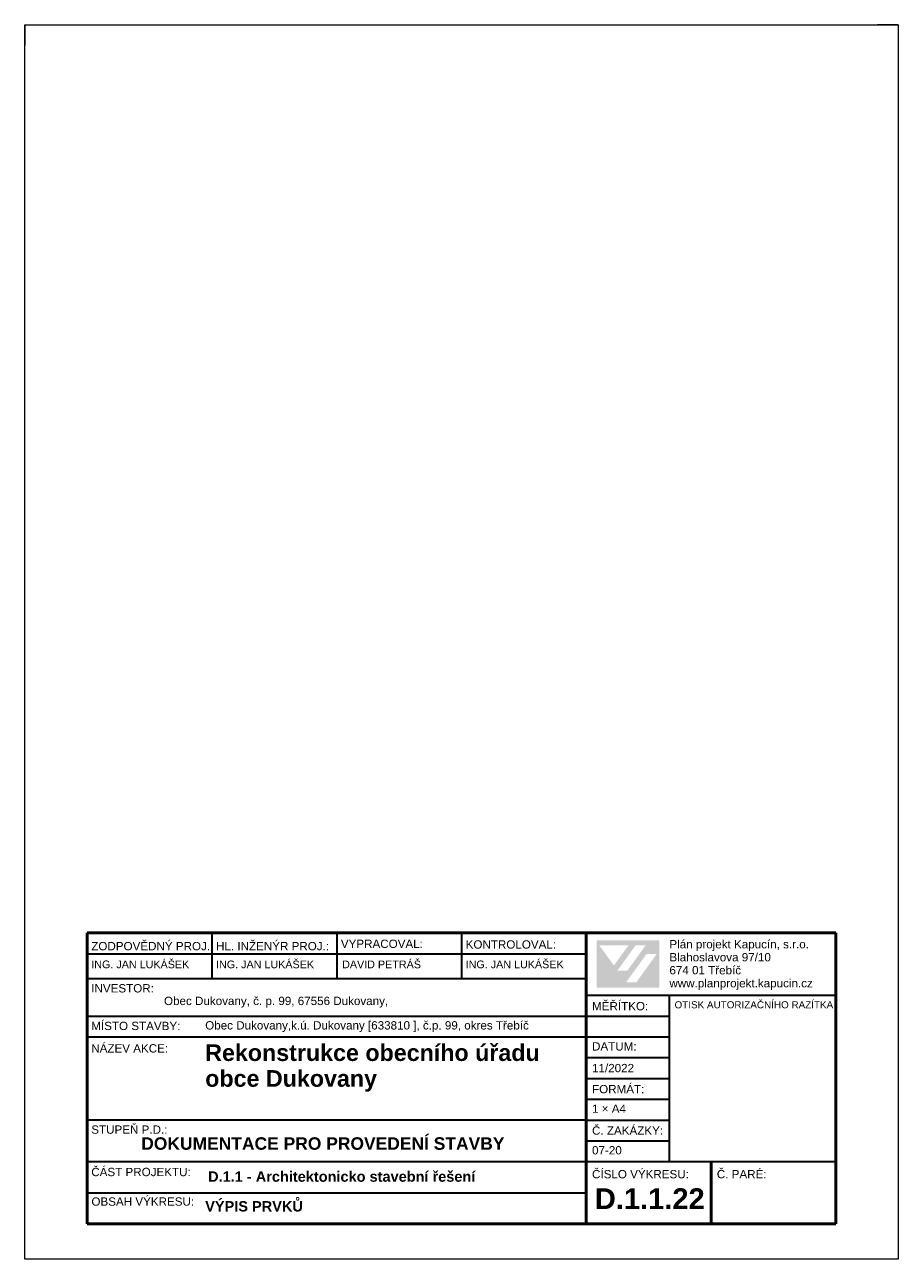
# Paper-space layout 'D.1.1.22 VÝPIS PRVKŮ' of a CAD drawing. Header units: millimetres. Extents: x 0 to 210, y 0 to 297.
import ezdxf

# ---------------------------------------------------------------- set-up
doc = ezdxf.new("R2010")
doc.units = ezdxf.units.MM
doc.header["$MEASUREMENT"] = 0
doc.styles.add('GENEROVANÝ_STYL_1', font='txt')
doc.styles.add('GENEROVANÝ_STYL_2', font='txt')

# ---------------------------------------------------------------- blocks, each defined once
blk = doc.blocks.new('Formáty výkresů[1]', base_point=(210, 0))
at = {"color": 254, "linetype": 'Continuous', "lineweight": 0, "true_color": 0xe8e8e8}
for p, q in [((0, 297), (210, 297)), ((0, 0), (0, 297)), ((0, 297), (0, 292)), ((0, 297), (5, 297)), ((210, 297), (205, 297)), ((210, 297), (210, 0)), ((0, 0), (0, 5)), ((210, 0), (0, 0))]:
    blk.add_line(p, q, dxfattribs=at)

psp = doc.layouts.new('D.1.1.22 VÝPIS PRVKŮ')

# ---------------------------------------------------------------- hatches: boundary and pattern name
at = {"linetype": 'Continuous', "lineweight": 25}
h = psp.add_hatch(color=1, dxfattribs=at)
h.paths.add_polyline_path([(137.46, 76.7), (152.54, 76.7), (152.54, 65.32), (137.46, 65.32)])
h.paths.add_polyline_path([(138.15, 75.5), (141.63, 70.68), (145.11, 75.49)], flags=0)
h.paths.add_polyline_path([(149.25, 75.51), (146.85, 75.51), (142.48, 69.46), (144.88, 69.45)], flags=0)
h.paths.add_polyline_path([(151.93, 73.45), (149.49, 73.45), (144.55, 66.61), (147, 66.61)], flags=0)

# ---------------------------------------------------------------- linework, layer by layer
at = {"color": 7, "linetype": 'Continuous', "lineweight": 50}
for p, q in [((15, 78.51), (195, 78.51)), ((15, 78.51), (15, 8.51)), ((135, 23.51), (135, 78.51)), ((195, 23.51), (195, 78.51)), ((135, 23.51), (135, 8.51)), ((165, 8.51), (165, 23.51)), ((195, 8.51), (195, 23.51)), ((15, 8.51), (135, 8.51)), ((135, 8.51), (195, 8.51))]:
    psp.add_line(p, q, dxfattribs=at)
at = {"color": 7, "linetype": 'Continuous', "lineweight": 35}
for p, q in [((45, 78.51), (45, 67.59)), ((75, 78.51), (75, 67.59)), ((105, 78.51), (105, 67.59)), ((15, 73.51), (135, 73.51)), ((15, 67.59), (135, 67.59)), ((135, 63.51), (195, 63.51)), ((155, 23.51), (155, 63.51)), ((15, 58.51), (155, 58.51)), ((15, 53.51), (155, 53.51)), ((135, 48.51), (155, 48.51)), ((135, 43.51), (155, 43.51)), ((135, 38.51), (155, 38.51)), ((135, 33.51), (15, 33.51)), ((135, 33.51), (155, 33.51)), ((135, 28.51), (155, 28.51)), ((15, 23.51), (135, 23.51)), ((135, 23.51), (195, 23.51)), ((15, 16.01), (135, 16.01))]:
    psp.add_line(p, q, dxfattribs=at)

# ---------------------------------------------------------------- block references
at = {"color": 254, "linetype": 'Continuous', "lineweight": 0, "true_color": 0xe8e8e8}
psp.add_blockref('Formáty výkresů[1]', (210, 0), dxfattribs=at)

# ---------------------------------------------------------------- texts
at = {"color": 7, "linetype": 'Continuous', "lineweight": 13}
for s, insert, char_height, attachment_point, style in [('\\A1;{\\pql;\\fArial|b0|i0|c238|p38;ZODPOVĚDNÝ PROJ.:}', (16, 74.31), 2, 7, 'GENEROVANÝ_STYL_2'), ('\\A1;{\\pql;\\fArial|b0|i0|c238|p38;HL. INŽENÝR PROJ.:}', (46, 74.31), 2, 7, 'GENEROVANÝ_STYL_2'), ('\\A1;{\\pql;\\fArial|b0|i0|c238|p38;VYPRACOVAL:}', (76, 74.87), 2, 7, 'GENEROVANÝ_STYL_2'), ('\\A1;{\\pql;\\fArial|b0|i0|c238|p38;KONTROLOVAL:}', (106, 74.71), 2, 7, 'GENEROVANÝ_STYL_2'), ('\\A1;{\\pql;\\fArial|b0|i0|c238|p38;ING. JAN LUKÁŠEK}', (16, 70.93), 1.85, 4, 'GENEROVANÝ_STYL_2'), ('\\A1;{\\pql;\\fArial|b0|i0|c238|p38;ING. JAN LUKÁŠEK}', (46, 70.93), 1.85, 4, 'GENEROVANÝ_STYL_2'), ('\\A1;{\\pql;\\fArial|b0|i0|c238|p38;DAVID PETRÁŠ}', (76.3, 70.93), 1.85, 4, 'GENEROVANÝ_STYL_2'), ('\\A1;{\\pql;\\fArial|b0|i0|c238|p38;ING. JAN LUKÁŠEK}', (106, 70.93), 1.85, 4, 'GENEROVANÝ_STYL_2'), ('\\A1;{\\pql;\\fArial|b0|i0|c238|p38;INVESTOR:}', (16, 65.18), 2, 4, 'GENEROVANÝ_STYL_2'), ('\\A1;{\\pql;\\fArial|b0|i0|c238|p38;Obec Dukovany, č. p. 99, 67556 Dukovany,}', (33.49, 61.86), 2, 4, 'GENEROVANÝ_STYL_2'), ('\\A1;{\\pql;\\fArial|b0|i0|c238|p38;MĚŘÍTKO:}', (136.38, 60.89), 2, 4, 'GENEROVANÝ_STYL_2'), ('\\A1;{\\pql;\\fArial|b0|i0|c238|p38;OTISK AUTORIZAČNÍHO RAZÍTKA}', (156.22, 61.22), 1.7, 4, 'GENEROVANÝ_STYL_2'), ('\\A1;{\\pql;\\fArial|b0|i0|c238|p38;MÍSTO STAVBY:}', (16, 56.13), 2, 4, 'GENEROVANÝ_STYL_2'), ('\\A1;{\\pql;\\fArial|b0|i0|c238|p38;Obec Dukovany,k.ú. Dukovany [633810 ], č.p. 99, okres Třebíč}', (43.39, 55.98), 2, 4, 'GENEROVANÝ_STYL_2'), ('\\A1;{\\pql;\\fArial|b0|i0|c238|p38; }', (136.38, 54.32), 2, 7, 'GENEROVANÝ_STYL_2'), ('\\A1;{\\pql;\\fArial|b0|i0|c238|p38;NÁZEV AKCE:}', (16, 50.73), 2, 4, 'GENEROVANÝ_STYL_2'), ('\\A1;{\\pql;\\fArial|b0|i0|c238|p38;DATUM:}', (136.38, 51.21), 2, 4, 'GENEROVANÝ_STYL_2'), ('\\A1;{\\pql;\\fArial|b0|i0|c238|p38;11/2022}', (136.38, 45.99), 2, 4, 'GENEROVANÝ_STYL_2'), ('\\A1;{\\pql;\\fArial|b0|i0|c238|p38;FORMÁT:}', (136.38, 40.93), 2, 4, 'GENEROVANÝ_STYL_2'), ('\\A1;{\\pql;\\fArial|b0|i0|c238|p38;1 × A4}', (136.38, 36.24), 2, 4, 'GENEROVANÝ_STYL_2'), ('\\A1;{\\pql;\\fArial|b0|i0|c238|p38;STUPEŇ P.D.:}', (16, 31.19), 2, 4, 'GENEROVANÝ_STYL_2'), ('\\A1;{\\pql;\\fArial|b1|i0|c238|p38;DOKUMENTACE PRO PROVEDENÍ STAVBY}', (28.01, 27.83), 3, 4, 'GENEROVANÝ_STYL_1'), ('\\A1;{\\pql;\\fArial|b0|i0|c238|p38;Č. ZAKÁZKY:}', (136.38, 30.96), 2, 4, 'GENEROVANÝ_STYL_2'), ('\\A1;{\\pql;\\fArial|b0|i0|c238|p38;07-20}', (136.38, 26.22), 2, 4, 'GENEROVANÝ_STYL_2'), ('\\A1;{\\pql;\\fArial|b0|i0|c238|p38;ČÁST PROJEKTU:}', (16, 20.99), 2, 4, 'GENEROVANÝ_STYL_2'), ('\\A1;{\\pql;\\pt4.99906;\\fArial|b1|i0|c238|p38;D.1.1\\fArial|b1|i0|c238|p38; - \\fArial|b1|i0|c238|p38;Architektonicko stavební řešení}', (44.09, 19.89), 2.5, 4, 'GENEROVANÝ_STYL_1'), ('\\A1;{\\pql;\\fArial|b0|i0|c238|p38;ČÍSLO VÝKRESU:}', (136.38, 20.47), 2, 4, 'GENEROVANÝ_STYL_2'), ('\\A1;{\\pql;\\fArial|b0|i0|c238|p38;Č. PARÉ:}', (166.38, 20.47), 2, 4, 'GENEROVANÝ_STYL_2'), ('\\A1;{\\pql;\\fArial|b0|i0|c238|p38;OBSAH VÝKRESU:}', (16.04, 13.88), 2, 4, 'GENEROVANÝ_STYL_2'), ('\\A1;{\\pql;\\fArial|b1|i0|c238|p38;D.1.1.22}', (137.06, 14.59), 5, 4, 'GENEROVANÝ_STYL_1'), ('\\A1;{\\pql;\\fArial|b1|i0|c238|p38;VÝPIS PRVKŮ}', (43.39, 12.73), 2.5, 4, 'GENEROVANÝ_STYL_1')]:
    psp.add_mtext(s, dxfattribs=dict(at, insert=insert, char_height=char_height, attachment_point=attachment_point, style=style))
at = {"color": 7, "linetype": 'Continuous', "lineweight": 13, "insert": (154.98, 64.82), "char_height": 2, "attachment_point": 7, "line_spacing_factor": 0.937047, "style": 'GENEROVANÝ_STYL_2'}
psp.add_mtext('\\A1;{\\pql;\\fArial|b0|i0|c238|p38;Plán projekt Kapucín, s.r.o.\\P\\pql;\\fArial|b0|i0|c238|p38;Blahoslavova 97/10\\P\\pql;\\fArial|b0|i0|c238|p38;674 01 Třebíč\\P\\pql;\\fArial|b0|i0|c238|p38;www.planprojekt.\\fArial|b0|i0|c238|p38;kapucin.cz}', dxfattribs=at)
at = {"color": 7, "linetype": 'Continuous', "lineweight": 13, "insert": (43.39, 51.71), "char_height": 4, "width": 80.3264, "attachment_point": 1, "line_spacing_factor": 0.929787, "style": 'GENEROVANÝ_STYL_1'}
psp.add_mtext('\\A1;{\\pql;\\fArial|b1|i0|c238|p38;Rekonstrukce obecního úřadu obce Dukovany}', dxfattribs=at)

doc.saveas('drawing.dxf')
